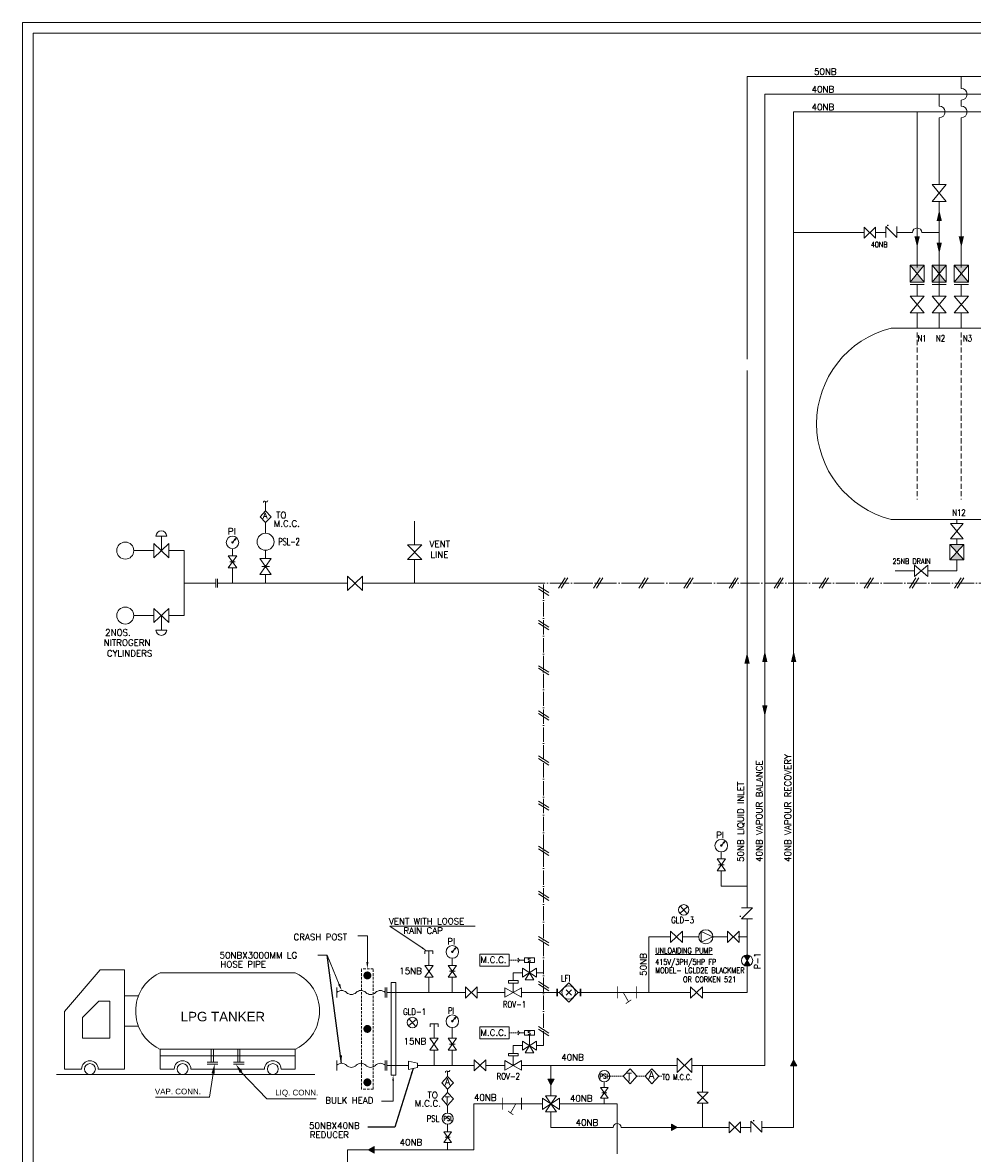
# Model space of a CAD drawing. Extents: x 41394 to 73734, y -4176 to 17654.
# Tile 2 of 7: x 41394 to 53358, y 3413 to 17654. Entities that reach past the tile are written whole.
import ezdxf

# ---------------------------------------------------------------- set-up
doc = ezdxf.new("R2010")
doc.units = 0
doc.header["$LTSCALE"] = 5
doc.linetypes.add('ACAD_ISO04W100', pattern=[30, 24, -3, 0, -3])
doc.linetypes.add('HIDDEN', pattern=[9.525, 6.35, -3.175])
doc.layers.get('0').update_dxf_attribs({"linetype": 'CONTINUOUS', "lineweight": 20})
for name, color, linetype, lineweight in [('bound', 6, 'CONTINUOUS', 20), ('BOUNDARY', 7, 'CONTINUOUS', 20), ('DIM', 1, 'CONTINUOUS', 15), ('HID', 1, 'HIDDEN', 20), ('PIPE', 5, 'CONTINUOUS', 20), ('TEXT', 2, 'CONTINUOUS', 15), ('VALVE', 3, 'CONTINUOUS', 20)]:
    doc.layers.add(name, color=color, linetype=linetype, lineweight=lineweight)
doc.styles.add('DIM', font='romans.shx')
doc.styles.add('L1', font='ARIAL.TTF')
doc.styles.add('ROMANS', font='romans.shx')
doc.dimstyles.new('DIM1', dxfattribs={"dimtxt": 2.5, "dimasz": 2.5, "dimexe": 0.5, "dimexo": 0.625, "dimtad": 1, "dimdec": 0, "dimdsep": 46, "dimtxsty": 'ROMANS', "dimcen": 2.5, "dimclrt": 2, "dimadec": 0, "dimazin": 0, "dimtfac": 1, "dimtdec": 4, "dimtmove": 0, "dimatfit": 3, "dimfxl": 0, "dimtolj": 1, "dimtzin": 0, "dimarcsym": 0})

msp = doc.modelspace()

# ---------------------------------------------------------------- hatches: boundary and pattern name
at = {"layer": 'DIM', "lineweight": 15}
h = msp.add_hatch(color=5, dxfattribs=at)
h.paths.add_polyline_path([(51106, 4587), (51106, 4514), (51146, 4514)])
h.paths.add_polyline_path([(51066, 4514), (51106, 4514), (51106, 4587)])
h = msp.add_hatch(color=3, dxfattribs=at)
h.paths.add_polyline_path([(48049, 4274), (48049, 4347), (48009, 4347)])
h.paths.add_polyline_path([(48089, 4347), (48049, 4347), (48049, 4274)])
h = msp.add_hatch(color=3, dxfattribs=at)
h.paths.add_polyline_path([(49639, 3741), (49566, 3741), (49566, 3701)])
h.paths.add_polyline_path([(49566, 3781), (49566, 3741), (49639, 3741)])
h = msp.add_hatch(color=3, dxfattribs=at)
h.paths.add_polyline_path([(45747, 3458), (45821, 3458), (45821, 3418)])
h.paths.add_polyline_path([(45821, 3498), (45821, 3458), (45747, 3458)])
at = {"layer": 'VALVE', "lineweight": 15}
h = msp.add_hatch(color=256, dxfattribs=at)
h.paths.add_polyline_path([(52751, 14385), (52662, 14491), (52572, 14385)])
h.paths.add_polyline_path([(52572, 14598), (52662, 14491), (52751, 14598)])
h = msp.add_hatch(color=256, dxfattribs=at)
h.paths.add_polyline_path([(53029, 14385), (52940, 14491), (52851, 14385)])
h.paths.add_polyline_path([(52851, 14598), (52940, 14491), (53029, 14598)])
h = msp.add_hatch(color=256, dxfattribs=at)
h.paths.add_polyline_path([(53308, 14385), (53218, 14491), (53129, 14385)])
h.paths.add_polyline_path([(53129, 14598), (53218, 14491), (53308, 14598)])
h = msp.add_hatch(color=256, dxfattribs=at)
h.paths.add_polyline_path([(53251, 10890), (53162, 10985), (53073, 10890)])
h.paths.add_polyline_path([(53251, 11080), (53073, 11080), (53162, 10985)])
h = msp.add_hatch(color=256, dxfattribs=at)
h.paths.add_polyline_path([(50520, 5841), (50482, 5781), (50558, 5781)])
h.paths.add_polyline_path([(50520, 5841), (50558, 5901), (50482, 5901)])

# ---------------------------------------------------------------- linework, layer by layer
msp.add_arc((52638, 12602), 1243, 104.0672, 255.9328)
at = {"layer": 'bound', "lineweight": 15}
for p, q in [((41922, 5200), (42373, 5725)), ((42373, 5725), (42678, 5725)), ((42678, 4475), (42678, 5725)), ((43143, 5688), (44812, 5688)), ((42147, 5124), (42354, 5331)), ((42354, 5331), (42493, 5331)), ((42493, 4866), (42493, 5331)), ((42855, 5398), (42678, 5398)), ((41922, 4475), (41922, 5200)), ((42147, 4866), (42147, 5124)), ((42855, 5014), (42678, 5014)), ((42147, 4866), (42493, 4866)), ((43126, 4475), (43126, 4724)), ((43143, 4724), (44812, 4724)), ((44828, 4475), (44828, 4724)), ((43126, 4640), (44828, 4640)), ((41922, 4475), (42137, 4475)), ((42347, 4475), (42678, 4475)), ((43304, 4475), (43126, 4475)), ((43514, 4475), (44440, 4475)), ((43794, 4418), (43749, 4120)), ((44147, 4437), (44471, 4099)), ((44651, 4475), (44828, 4475)), ((41823, 4406), (45074, 4406)), ((43749, 4120), (43070, 4120)), ((44471, 4099), (45093, 4099))]:
    msp.add_line(p, q, dxfattribs=at)
at = {"layer": 'bound', "linetype": 'HIDDEN', "lineweight": 15}
for p, q in [((45662, 4222), (45662, 5739)), ((45812, 5739), (45662, 5739)), ((45812, 4222), (45812, 5739)), ((45812, 4222), (45662, 4222))]:
    msp.add_line(p, q, dxfattribs=at)
at = {"layer": 'bound', "lineweight": 15}
for centre in [(42242, 4475), (43409, 4475), (44546, 4475)]:
    msp.add_circle(centre, 69.1, dxfattribs=at)
for centre, radius, start, end in [((43350, 5206), 531, 116.8566, 243.1434), ((43143, 5616), 72, 90, 116.8566), ((44812, 5616), 72, 63.1434, 90), ((44604, 5206), 531, 296.8566, 63.1434), ((43143, 4796), 72, 243.1434, 270), ((44812, 4796), 72, 270, 296.8566), ((42242, 4475), 105, 0, 180), ((43409, 4475), 105, 0, 180), ((44546, 4475), 105, 0, 180)]:
    msp.add_arc(centre, radius, start, end, dxfattribs=at)
for points in [[(43774, 4421), (43814, 4415), (43812, 4537)], [(44130, 4426), (44164, 4448), (44081, 4537)]]:
    msp.add_solid(points, dxfattribs=at)
at = {"layer": 'BOUNDARY', "lineweight": 15}
for p, q in [((41526, 17522), (73602, 17522)), ((57121, 13807), (52335, 13807)), ((57121, 11396), (52335, 11396))]:
    msp.add_line(p, q, dxfattribs=at)
msp.add_lwpolyline([(41526, 17522), (41526, -4044), (73602, -4044)], dxfattribs=at)
at = {"layer": 'DIM', "color": 5, "lineweight": 15}
for p, q in [((51106, 16529), (51106, 3741)), ((57927, 16529), (51106, 16529)), ((52662, 16529), (52662, 14568)), ((51996, 15009), (51106, 15009)), ((52662, 14355), (52662, 14209)), ((52940, 14355), (52940, 14209)), ((53218, 14355), (53218, 14209)), ((52662, 13997), (52662, 13807)), ((51066, 4514), (51106, 4587)), ((51106, 4587), (51146, 4514)), ((51066, 4514), (51146, 4514)), ((48157, 4038), (48883, 4038)), ((48721, 4109), (48721, 4038)), ((48883, 4038), (48883, 3409)), ((49960, 3741), (49960, 4046)), ((48049, 3936), (48049, 3741)), ((48049, 3741), (48834, 3741)), ((48932, 3741), (50295, 3741)), ((49639, 3741), (49985, 3741)), ((49639, 3741), (49774, 3741)), ((50435, 3741), (50567, 3741)), ((50707, 3741), (51106, 3741))]:
    msp.add_line(p, q, dxfattribs=at)
at = {"layer": 'DIM', "lineweight": 15}
for p, q in [((46019, 6275), (47096, 6275)), ((46429, 6000), (46019, 6275)), ((45737, 6154), (45618, 6154)), ((45737, 5823), (45737, 6154)), ((45231, 5911), (45112, 5911)), ((45381, 5542), (45231, 5911)), ((46061, 4330), (46061, 4071)), ((46061, 4071), (45915, 4071))]:
    msp.add_line(p, q, dxfattribs=at)
at = {"layer": 'DIM', "color": 3, "lineweight": 15}
for p, q in [((45352, 4584), (45352, 4459)), ((45961, 4584), (45961, 4459)), ((45981, 4584), (45981, 4459)), ((46368, 4548), (46256, 4575)), ((46256, 4575), (46256, 4469)), ((47081, 4452), (47081, 4591)), ((47081, 4591), (47231, 4452)), ((47231, 4591), (47081, 4452)), ((47231, 4591), (47231, 4452)), ((47513, 4640), (47513, 4672)), ((47635, 4672), (47513, 4672)), ((47574, 4640), (47513, 4640)), ((47574, 4640), (47635, 4640)), ((47574, 4522), (47574, 4640)), ((47635, 4640), (47635, 4672)), ((46368, 4495), (46256, 4469)), ((46368, 4548), (46368, 4495)), ((48089, 4347), (48009, 4347)), ((48049, 4274), (48009, 4347)), ((48089, 4347), (48049, 4274)), ((47980, 4140), (48119, 4140)), ((47980, 4140), (48049, 4038)), ((48049, 4038), (48119, 4140)), ((46748, 3921), (46748, 4018)), ((47440, 4039), (47679, 4039)), ((47942, 3968), (47942, 4107)), ((47942, 4107), (48049, 4038)), ((48049, 4038), (47942, 3968)), ((47980, 3936), (48049, 4038)), ((48157, 4107), (48049, 4038)), ((48049, 4038), (48119, 3936)), ((48049, 4038), (48157, 3968)), ((48157, 4107), (48157, 3968)), ((48119, 3936), (47980, 3936)), ((46748, 3780), (46748, 3685)), ((49566, 3781), (49566, 3701)), ((49566, 3781), (49639, 3741)), ((49639, 3741), (49566, 3701)), ((50435, 3672), (50295, 3811)), ((50295, 3672), (50435, 3811)), ((50295, 3672), (50295, 3811)), ((50435, 3811), (50435, 3672)), ((50567, 3818), (50707, 3679)), ((50567, 3679), (50567, 3818)), ((50707, 3818), (50707, 3679)), ((46701, 3551), (46795, 3685)), ((46701, 3685), (46795, 3551)), ((46795, 3685), (46701, 3685)), ((46717, 3618), (46780, 3618)), ((45821, 3498), (45747, 3458)), ((45747, 3458), (45821, 3418)), ((45821, 3498), (45821, 3418)), ((46701, 3551), (46795, 3551)), ((46748, 3551), (46748, 3458))]:
    msp.add_line(p, q, dxfattribs=at)
at = {"layer": 'DIM', "lineweight": 15}
for points in [[(41394, -4176), (73734, -4176), (73734, 17654), (41394, 17654)], [(47153, 5924), (47524, 5924), (47524, 5771), (47153, 5771)], [(47153, 5007), (47524, 5007), (47524, 4854), (47153, 4854)]]:
    msp.add_lwpolyline(points, close=True, dxfattribs=at)
at = {"layer": 'DIM', "lineweight": 15, "const_width": 10}
for points in [[(52287, 15100, 1), (52297, 15100, 1)], [(50435, 6394, -1), (50435, 6404, -1)]]:
    msp.add_lwpolyline(points, format="xyb", close=True, dxfattribs=at)
at = {"layer": 'DIM', "color": 3, "lineweight": 15}
for points in [[(47574, 4522), (47470, 4582), (47470, 4462)], [(47574, 4522), (47677, 4582), (47677, 4462)]]:
    msp.add_lwpolyline(points, close=True, dxfattribs=at)
at = {"layer": 'DIM', "color": 3, "lineweight": 15, "const_width": 9.81}
for points in [[(47440, 4113), (47440, 3965)], [(47440, 4039), (47679, 4039)], [(47607, 4038), (47541, 3922)], [(47679, 4113), (47679, 3965)], [(47508, 3946), (47575, 3899)]]:
    msp.add_lwpolyline(points, dxfattribs=at)
at = {"layer": 'DIM', "color": 3, "lineweight": 15, "const_width": 10}
msp.add_lwpolyline([(50598, 3825, 1), (50608, 3825, 1)], format="xyb", close=True, dxfattribs=at)
at = {"layer": 'DIM', "color": 3, "lineweight": 15}
for centre, radius in [((46748, 3851), 70.8), ((46748, 3618), 8.04)]:
    msp.add_circle(centre, radius, dxfattribs=at)
at = {"layer": 'DIM', "lineweight": 15}
for centre, start, end in [((44444, 11611), 47.1044, 187.3659), ((44466, 11635), 227.1044, 2.0824), ((46737, 4435), 47.1044, 187.3659), ((46759, 4459), 227.1044, 2.0824)]:
    msp.add_arc(centre, 16.4, start, end, dxfattribs=at)
at = {"layer": 'DIM', "color": 3, "lineweight": 15}
for centre, start, end in [((45413, 4461), 45.1206, 134.8794), ((45535, 4583), 225.1206, 314.8794), ((45656, 4461), 45.1206, 134.8794), ((45778, 4583), 225.1206, 314.8794), ((45900, 4461), 45.1206, 134.8794)]:
    msp.add_arc(centre, 86.4, start, end, dxfattribs=at)
at = {"layer": 'DIM', "color": 5, "lineweight": 15}
msp.add_arc((48883, 3741), 49.1, 0, 180, dxfattribs=at)
at = {"layer": 'DIM', "lineweight": 15}
for points in [[(52907, 15156), (52973, 15156), (52940, 15296)], [(53185, 14962), (53252, 14962), (53218, 14822)], [(52907, 14882), (52973, 14882), (52940, 14742)], [(50486, 9582), (50553, 9582), (50520, 9722)], [(50710, 9602), (50776, 9602), (50743, 9743)], [(50710, 9055), (50776, 9055), (50743, 8914)], [(46435, 6010), (46423, 5991), (46484, 5963)], [(45750, 5823), (45723, 5823), (45737, 5739)], [(45394, 5547), (45368, 5537), (45413, 5465)], [(46050, 4330), (46072, 4330), (46061, 4397)]]:
    msp.add_solid(points, dxfattribs=at)
at = {"layer": 'DIM', "color": 5, "lineweight": 15}
for points in [[(52628, 14962), (52695, 14962), (52662, 14822)], [(51073, 9602), (51140, 9602), (51106, 9743)]]:
    msp.add_solid(points, dxfattribs=at)
at = {"layer": 'HID', "color": 5, "lineweight": 15, "ltscale": 2}
msp.add_line((52662, 13752), (52662, 11649), dxfattribs=at)
at = {"layer": 'HID', "lineweight": 15, "ltscale": 2}
msp.add_line((53218, 13752), (53218, 11649), dxfattribs=at)
at = {"layer": 'PIPE', "lineweight": 15}
for p, q in [((50520, 16976), (50520, 13415)), ((57927, 16976), (50520, 16976)), ((53218, 16976), (53218, 16826)), ((61881, 16752), (50743, 16752)), ((50743, 16752), (50743, 4522)), ((52940, 16752), (52940, 16602)), ((53218, 16679), (53218, 16602)), ((52940, 16456), (52940, 15615)), ((53218, 16456), (53218, 14568)), ((52940, 15402), (52940, 14239)), ((52136, 15009), (52268, 15009)), ((52603, 15009), (52408, 15009)), ((52940, 15009), (52720, 15009)), ((52940, 13997), (52940, 13807)), ((53218, 13997), (53218, 13807)), ((50520, 13273), (50520, 6507)), ((44455, 11506), (44455, 11623)), ((53162, 11346), (53162, 11396)), ((44455, 11224), (44455, 11357)), ((53162, 11156), (53162, 11080)), ((43049, 11004), (42795, 11004)), ((44038, 11027), (44038, 10937)), ((44455, 11009), (44455, 10906)), ((53251, 11080), (53073, 11080)), ((53162, 10888), (53162, 10751)), ((44038, 10787), (44038, 10595)), ((44455, 10703), (44455, 10595)), ((52385, 10751), (52627, 10751)), ((52797, 10751), (53162, 10751)), ((43827, 10649), (43827, 10541)), ((43850, 10649), (43850, 10541)), ((45488, 10595), (43850, 10595)), ((47745, 10595), (45675, 10595)), ((47892, 10557), (48021, 10475)), ((48228, 10660), (48145, 10530)), ((48261, 10660), (48178, 10530)), ((48670, 10660), (48587, 10530)), ((48703, 10660), (48621, 10530)), ((49238, 10660), (49155, 10530)), ((49272, 10660), (49189, 10530)), ((49807, 10660), (49724, 10530)), ((49840, 10660), (49757, 10530)), ((50375, 10660), (50292, 10530)), ((50408, 10660), (50325, 10530)), ((50943, 10660), (50860, 10530)), ((50976, 10660), (50893, 10530)), ((51511, 10660), (51428, 10530)), ((51544, 10660), (51461, 10530)), ((52079, 10660), (51996, 10530)), ((52112, 10660), (52030, 10530)), ((52647, 10660), (52564, 10530)), ((52681, 10660), (52598, 10530)), ((53216, 10660), (53133, 10530)), ((53249, 10660), (53166, 10530)), ((47892, 10524), (48021, 10441)), ((43049, 10187), (42795, 10187)), ((43049, 10187), (42831, 10187)), ((47892, 10123), (48021, 10040)), ((47892, 10090), (48021, 10007)), ((47892, 9555), (48021, 9472)), ((47892, 9522), (48021, 9439)), ((47892, 8987), (48021, 8904)), ((47892, 8954), (48021, 8871)), ((47892, 8419), (48021, 8336)), ((47892, 8385), (48021, 8303)), ((47892, 7851), (48021, 7768)), ((47892, 7817), (48021, 7734)), ((47892, 7282), (48021, 7199)), ((47892, 7249), (48021, 7166)), ((50195, 7211), (50195, 7121)), ((50195, 6970), (50195, 6779)), ((47892, 6714), (48021, 6631)), ((50195, 6779), (50520, 6779)), ((47892, 6681), (48021, 6598)), ((50520, 6368), (50520, 5439)), ((47892, 6146), (48021, 6063)), ((49283, 5439), (49283, 6141)), ((49283, 6141), (49556, 6141)), ((49703, 6141), (49911, 6141)), ((50090, 6141), (50272, 6141)), ((50409, 6141), (50520, 6141)), ((47892, 6113), (48021, 6030)), ((46512, 5963), (46512, 5781)), ((46807, 5872), (46807, 5781)), ((46035, 4397), (46035, 5564)), ((46095, 5564), (46035, 5564)), ((46095, 4397), (46095, 5564)), ((46512, 5631), (46512, 5439)), ((46807, 5631), (46807, 5439)), ((47892, 5578), (48021, 5495)), ((46971, 5439), (45981, 5439)), ((47470, 5439), (47121, 5439)), ((48153, 5439), (47677, 5439)), ((47892, 5545), (48021, 5462)), ((48546, 5439), (48394, 5439)), ((49808, 5439), (48546, 5439)), ((50520, 5439), (49958, 5439)), ((46577, 5046), (46577, 4864)), ((46807, 4998), (46807, 4864)), ((47892, 5010), (48021, 4927)), ((47892, 4976), (48021, 4894)), ((43771, 4724), (43771, 4564)), ((43798, 4724), (43798, 4564)), ((44104, 4724), (44104, 4564)), ((44131, 4724), (44131, 4564)), ((46577, 4713), (46577, 4522)), ((46807, 4713), (46807, 4522)), ((43717, 4564), (43852, 4564)), ((44050, 4564), (44185, 4564)), ((43717, 4537), (43852, 4537)), ((44050, 4537), (44185, 4537)), ((46256, 4522), (45981, 4522)), ((47081, 4522), (46368, 4522)), ((46748, 4383), (46748, 4447)), ((47470, 4522), (47231, 4522)), ((47786, 4522), (47677, 4522)), ((49639, 4522), (47786, 4522)), ((48049, 4140), (48049, 4522)), ((50743, 4522), (49825, 4522)), ((49960, 4186), (49960, 4522)), ((46095, 4397), (46035, 4397)), ((48721, 4314), (48721, 4245)), ((46748, 4181), (46748, 4220)), ((47079, 4038), (47942, 4038)), ((47079, 3458), (47079, 4038)), ((45486, 3458), (47079, 3458)), ((45486, 2946), (45486, 3458))]:
    msp.add_line(p, q, dxfattribs=at)
at = {"layer": 'PIPE', "linetype": 'ACAD_ISO04W100', "lineweight": 15, "ltscale": 2}
for p, q in [((64182, 10595), (47745, 10595)), ((47779, 5688), (47779, 5819)), ((47574, 5689), (47690, 5689)), ((47574, 5589), (47574, 5689)), ((47868, 5688), (47957, 5688)), ((47779, 4771), (47779, 4901)), ((47574, 4672), (47574, 4771)), ((47574, 4771), (47690, 4771)), ((47868, 4771), (47957, 4771))]:
    msp.add_line(p, q, dxfattribs=at)
at = {"layer": 'PIPE', "linetype": 'ACAD_ISO04W100', "lineweight": 15, "ltscale": 1.5}
msp.add_line((47957, 4771), (47957, 10595), dxfattribs=at)
at = {"layer": 'PIPE', "linetype": 'HIDDEN', "lineweight": 15, "ltscale": 0.5}
for p, q in [((48793, 4385), (48958, 4385)), ((49132, 4385), (49235, 4385)), ((49408, 4385), (49453, 4385))]:
    msp.add_line(p, q, dxfattribs=at)
at = {"layer": 'PIPE', "lineweight": 15}
for points in [[(46332, 11077), (46332, 11377)], [(43431, 10595), (43431, 11004), (43235, 11004)], [(46332, 10891), (46332, 10595)], [(43431, 10595), (43431, 10187), (43235, 10187)], [(43827, 10595), (43431, 10595)]]:
    msp.add_lwpolyline(points, dxfattribs=at)
at = {"layer": 'PIPE', "lineweight": 15, "const_width": 50}
for points in [[(45712, 5654, 1), (45762, 5654, 1)], [(45712, 4981, 1), (45762, 4981, 1)], [(45712, 4308, -1), (45762, 4308, -1)]]:
    msp.add_lwpolyline(points, format="xyb", close=True, dxfattribs=at)
at = {"layer": 'PIPE', "lineweight": 15}
for centre, radius, start, end in [((53218, 16752), 73.3, 270, 90), ((52940, 16529), 73.3, 270, 90), ((53218, 16529), 73.3, 270, 90), ((52662, 15009), 58.6, 0, 180)]:
    msp.add_arc(centre, radius, start, end, dxfattribs=at)
at = {"layer": 'VALVE', "lineweight": 15}
for p, q in [((53029, 15402), (52851, 15615)), ((53029, 15615), (52851, 15402)), ((52851, 15615), (53029, 15615)), ((53029, 15402), (52851, 15402)), ((51996, 14939), (51996, 15078)), ((52136, 14939), (51996, 15078)), ((51996, 14939), (52136, 15078)), ((52136, 15078), (52136, 14939)), ((52268, 15085), (52408, 14947)), ((52268, 14947), (52268, 15085)), ((52408, 15085), (52408, 14947)), ((52751, 14598), (52572, 14598)), ((52751, 14598), (52572, 14385)), ((52751, 14385), (52572, 14598)), ((52572, 14598), (52751, 14598)), ((52572, 14385), (52572, 14598)), ((52751, 14385), (52751, 14598)), ((53029, 14385), (52851, 14598)), ((53029, 14598), (52851, 14385)), ((52851, 14385), (52851, 14598)), ((52851, 14598), (53029, 14598)), ((53029, 14598), (52851, 14598)), ((53029, 14385), (53029, 14598)), ((53129, 14385), (53129, 14598)), ((53308, 14598), (53129, 14385)), ((53308, 14385), (53129, 14598)), ((53308, 14598), (53129, 14598)), ((53129, 14598), (53308, 14598)), ((53308, 14385), (53308, 14598)), ((52751, 14385), (52572, 14385)), ((53029, 14385), (52851, 14385)), ((53308, 14385), (53129, 14385)), ((52751, 14355), (52572, 14355)), ((53029, 14355), (52851, 14355)), ((53308, 14355), (53129, 14355)), ((52751, 14209), (52572, 13997)), ((52751, 13997), (52572, 14209)), ((52572, 14209), (52751, 14209)), ((52851, 14209), (53029, 14209)), ((53029, 14209), (52851, 13997)), ((53029, 13997), (52851, 14209)), ((53308, 13997), (53129, 14209)), ((53308, 14209), (53129, 13997)), ((53129, 14209), (53308, 14209)), ((52572, 13997), (52751, 13997)), ((52851, 13997), (53029, 13997)), ((53129, 13997), (53308, 13997)), ((44386, 11431), (44455, 11506)), ((44386, 11431), (44455, 11357)), ((44524, 11431), (44455, 11506)), ((44524, 11431), (44455, 11357)), ((53242, 11346), (53082, 11154)), ((53242, 11154), (53082, 11346)), ((53082, 11346), (53242, 11346)), ((43210, 11187), (43073, 11187)), ((43142, 11004), (43142, 11187)), ((44038, 11107), (44085, 11161)), ((44085, 11161), (44061, 11146)), ((44085, 11161), (44074, 11135)), ((53242, 11154), (53082, 11154)), ((43049, 10915), (43235, 11093)), ((43235, 10915), (43049, 11093)), ((43049, 11093), (43049, 10915)), ((43235, 10915), (43235, 11093)), ((46242, 10891), (46421, 11077)), ((46242, 11077), (46421, 10891)), ((46242, 11077), (46421, 11077)), ((53073, 10890), (53073, 11080)), ((53073, 11080), (53251, 10890)), ((53073, 10890), (53251, 11080)), ((53251, 10890), (53251, 11080)), ((43985, 10937), (44091, 10787)), ((43985, 10787), (44091, 10937)), ((44091, 10937), (43985, 10937)), ((44003, 10862), (44073, 10862)), ((44383, 10703), (44527, 10906)), ((44383, 10906), (44527, 10703)), ((44527, 10906), (44383, 10906)), ((46421, 10891), (46242, 10891)), ((53073, 10890), (53251, 10890)), ((43985, 10787), (44091, 10787)), ((44383, 10703), (44527, 10703)), ((44407, 10804), (44503, 10804)), ((45675, 10502), (45488, 10681)), ((45488, 10502), (45675, 10681)), ((45488, 10681), (45488, 10502)), ((45675, 10502), (45675, 10681)), ((52797, 10679), (52627, 10822)), ((52627, 10679), (52797, 10822)), ((52627, 10679), (52627, 10822)), ((52797, 10822), (52797, 10679)), ((43049, 10276), (43235, 10097)), ((43235, 10276), (43049, 10097)), ((43049, 10097), (43049, 10276)), ((43235, 10276), (43235, 10097)), ((43142, 10187), (43142, 10003)), ((43210, 10003), (43073, 10003)), ((50195, 7290), (50242, 7345)), ((50242, 7345), (50218, 7330)), ((50242, 7345), (50231, 7319)), ((50248, 7121), (50142, 7121)), ((50142, 7121), (50248, 6970)), ((50142, 6970), (50248, 7121)), ((50159, 7046), (50230, 7046)), ((50142, 6970), (50248, 6970)), ((49672, 6436), (49771, 6523)), ((49765, 6430), (49678, 6529)), ((50589, 6507), (50450, 6507)), ((50450, 6368), (50589, 6507)), ((50450, 6368), (50589, 6368)), ((49556, 6071), (49556, 6210)), ((49556, 6210), (49706, 6071)), ((49706, 6210), (49556, 6071)), ((49706, 6210), (49706, 6071)), ((49942, 6208), (50090, 6141)), ((49942, 6208), (49942, 6073)), ((50090, 6141), (49942, 6073)), ((50272, 6071), (50272, 6210)), ((50422, 6210), (50272, 6071)), ((50272, 6210), (50422, 6071)), ((50422, 6210), (50422, 6071)), ((46807, 5951), (46854, 6005)), ((46854, 6005), (46830, 5990)), ((46854, 6005), (46843, 5979)), ((46562, 5963), (46462, 5963)), ((46462, 5963), (46462, 5927)), ((46562, 5963), (46562, 5927)), ((47655, 5848), (47633, 5873)), ((47655, 5848), (47633, 5823)), ((47714, 5848), (47655, 5848)), ((50558, 5901), (50482, 5901)), ((50482, 5901), (50520, 5841)), ((50482, 5781), (50520, 5841)), ((50558, 5901), (50520, 5841)), ((50558, 5781), (50520, 5841)), ((46459, 5781), (46565, 5631)), ((46459, 5631), (46565, 5781)), ((46565, 5781), (46459, 5781)), ((46754, 5631), (46860, 5781)), ((46754, 5781), (46860, 5631)), ((46860, 5781), (46754, 5781)), ((46772, 5706), (46842, 5706)), ((47690, 5633), (47690, 5744)), ((47690, 5744), (47868, 5633)), ((47868, 5744), (47690, 5633)), ((47868, 5744), (47868, 5633)), ((50558, 5781), (50482, 5781)), ((46459, 5631), (46565, 5631)), ((46754, 5631), (46860, 5631)), ((47635, 5589), (47513, 5589)), ((47513, 5558), (47513, 5589)), ((47574, 5558), (47513, 5558)), ((47574, 5439), (47574, 5558)), ((47574, 5558), (47635, 5558)), ((47635, 5558), (47635, 5589)), ((47723, 5599), (47779, 5688)), ((47835, 5599), (47723, 5599)), ((47779, 5688), (47835, 5599)), ((48153, 5439), (48273, 5560)), ((48273, 5560), (48394, 5439)), ((45352, 5502), (45352, 5377)), ((45961, 5502), (45961, 5377)), ((45981, 5502), (45981, 5377)), ((47121, 5509), (46971, 5370)), ((46971, 5509), (47121, 5370)), ((46971, 5370), (46971, 5509)), ((47121, 5509), (47121, 5370)), ((48122, 5486), (48122, 5393)), ((48133, 5486), (48133, 5393)), ((48153, 5439), (48273, 5319)), ((48273, 5439), (48240, 5472)), ((48273, 5439), (48240, 5407)), ((48273, 5439), (48306, 5472)), ((48273, 5439), (48306, 5407)), ((48273, 5319), (48394, 5439)), ((48416, 5486), (48416, 5393)), ((48427, 5486), (48427, 5393)), ((49128, 5441), (48889, 5441)), ((49958, 5509), (49808, 5370)), ((49808, 5509), (49958, 5370)), ((49808, 5370), (49808, 5509)), ((49958, 5509), (49958, 5370)), ((46807, 5077), (46854, 5131)), ((46854, 5131), (46830, 5117)), ((46854, 5131), (46843, 5105)), ((46255, 5018), (46354, 5105)), ((46348, 5012), (46261, 5111)), ((46527, 5046), (46527, 5009)), ((46627, 5046), (46527, 5046)), ((46627, 5046), (46627, 5009)), ((46524, 4864), (46630, 4713)), ((46524, 4713), (46630, 4864)), ((46630, 4864), (46524, 4864)), ((46860, 4864), (46754, 4864)), ((46754, 4864), (46860, 4713)), ((46754, 4713), (46860, 4864)), ((47655, 4930), (47633, 4955)), ((47655, 4930), (47633, 4906)), ((47714, 4930), (47655, 4930)), ((46524, 4713), (46630, 4713)), ((46754, 4713), (46860, 4713)), ((46772, 4789), (46842, 4789)), ((47690, 4826), (47868, 4715)), ((47868, 4826), (47690, 4715)), ((47690, 4715), (47690, 4826)), ((47723, 4681), (47779, 4771)), ((47779, 4771), (47835, 4681)), ((47868, 4826), (47868, 4715)), ((47835, 4681), (47723, 4681)), ((49825, 4611), (49639, 4433)), ((49639, 4611), (49825, 4433)), ((49639, 4611), (49639, 4433)), ((49825, 4433), (49825, 4611)), ((48958, 4385), (49045, 4480)), ((49132, 4385), (49045, 4480)), ((49235, 4385), (49322, 4480)), ((49408, 4385), (49322, 4480)), ((46673, 4301), (46748, 4383)), ((46673, 4301), (46748, 4220)), ((46823, 4301), (46748, 4383)), ((46823, 4301), (46748, 4220)), ((48958, 4385), (49045, 4291)), ((49132, 4385), (49045, 4291)), ((49235, 4385), (49322, 4291)), ((49408, 4385), (49322, 4291)), ((46673, 4100), (46748, 4181)), ((46823, 4100), (46748, 4181)), ((48769, 4245), (48674, 4245)), ((48674, 4245), (48769, 4109)), ((48674, 4109), (48769, 4245)), ((48690, 4177), (48753, 4177)), ((49890, 4186), (50029, 4186)), ((49890, 4186), (50029, 4046)), ((49890, 4046), (50029, 4186)), ((46673, 4100), (46748, 4018)), ((46823, 4100), (46748, 4018)), ((48674, 4109), (48769, 4109)), ((50029, 4046), (49890, 4046))]:
    msp.add_line(p, q, dxfattribs=at)
at = {"layer": 'VALVE', "linetype": 'HIDDEN', "lineweight": 15, "ltscale": 0.5}
for p, q in [((47655, 5848), (47524, 5848)), ((47655, 4930), (47524, 4930))]:
    msp.add_line(p, q, dxfattribs=at)
at = {"layer": 'VALVE', "lineweight": 15}
for points in [[(47714, 5877), (47844, 5877), (47844, 5819), (47714, 5819)], [(47574, 5439), (47470, 5499), (47470, 5380)], [(47574, 5439), (47677, 5499), (47677, 5380)], [(47714, 4959), (47844, 4959), (47844, 4901), (47714, 4901)]]:
    msp.add_lwpolyline(points, close=True, dxfattribs=at)
at = {"layer": 'VALVE', "lineweight": 15, "const_width": 9.81}
for points in [[(48889, 5515), (48889, 5367)], [(49128, 5441), (48889, 5441)], [(48960, 5439), (49026, 5324)], [(49128, 5515), (49128, 5367)], [(49060, 5347), (48993, 5300)]]:
    msp.add_lwpolyline(points, dxfattribs=at)
at = {"layer": 'VALVE', "lineweight": 15}
for centre, radius in [((42688, 11004), 107), ((44038, 11107), 79.5), ((44038, 11107), 9.03), ((44455, 11116), 107), ((44038, 10862), 9.03), ((44455, 10804), 12.2), ((42688, 10187), 107), ((50195, 7290), 79.5), ((50195, 7290), 9.03), ((50195, 7046), 9.03), ((49722, 6480), 66), ((50000, 6141), 89.1), ((46807, 5951), 79.5), ((46807, 5951), 9.03), ((50520, 5841), 71.1), ((46807, 5706), 9.03), ((48273, 5439), 85.4), ((46304, 5061), 66), ((46807, 5077), 79.5), ((46807, 5077), 9.03), ((46807, 4789), 9.03), ((48721, 4385), 71.5), ((48721, 4177), 8.12)]:
    msp.add_circle(centre, radius, dxfattribs=at)
for centre, radius, start, end in [((43142, 11184), 68.6, 2.6045, 177.3955), ((43142, 10006), 68.6, 182.6045, 357.3955), ((45413, 5378), 86.4, 45.1206, 134.8794), ((45535, 5501), 86.4, 225.1206, 314.8794), ((45656, 5378), 86.4, 45.1206, 134.8794), ((45778, 5501), 86.4, 225.1206, 314.8794), ((45900, 5378), 86.4, 45.1206, 134.8794)]:
    msp.add_arc(centre, radius, start, end, dxfattribs=at)

# ---------------------------------------------------------------- texts
at = {"layer": 'DIM', "color": 3, "lineweight": 15, "style": 'DIM', "width": 0.7}
msp.add_text('PSL', height=57, dxfattribs=at).set_placement((46694, 3823))
at = {"layer": 'TEXT', "lineweight": 15}
for s, height, style, p in [('50NB', 80, 'DIM', (51363, 16997)), ('40NB', 80, 'DIM', (51333, 16774)), ('40NB', 80, 'DIM', (51333, 16550)), ('A', 72, 'DIM', (44422, 11409)), ('TO', 80, 'DIM', (44587, 11411)), ('PI', 80, 'DIM', (43980, 11206)), ('M.C.C.', 80, 'DIM', (44558, 11305)), ('VENT', 80, 'DIM', (46520, 11047)), ('LINE', 80, 'DIM', (46532, 10913)), ('2NOS.', 80, 'DIM', (42434, 9933)), ('NITROGERN', 80, 'DIM', (42416, 9806)), ('CYLINDERS', 80, 'DIM', (42456, 9670)), ('PI', 80, 'DIM', (50130, 7382)), ('VENT WITH LOOSE', 79.99, 'DIM', (46008, 6297)), ('CRASH POST', 80, 'DIM', (44807, 6098)), ('RAIN CAP', 80, 'DIM', (46191, 6179)), ('PI', 80, 'DIM', (46743, 6043)), ('50NBX3000MM LG', 79.99, 'DIM', (43876, 5868)), ('M.C.C.', 80, 'DIM', (47161, 5811)), ('S', 44.4, 'DIM', (47755, 5827)), ('HOSE PIPE', 80, 'DIM', (43885, 5754)), ('15NB', 80, 'DIM', (46139, 5671)), ('LPG TANKER', 120, 'L1', (43386, 5076)), ('15NB', 80, 'DIM', (46193, 4786)), ('M.C.C.', 80, 'DIM', (47161, 4893)), ('S', 44.4, 'DIM', (47755, 4910)), ('40NB', 80, 'DIM', (48179, 4583)), ('T', 100, 'DIM', (49001, 4324)), ('A', 100, 'DIM', (49278, 4349)), ('A', 86.4, 'DIM', (46714, 4273)), ('VAP. CONN.', 72, 'L1', (43060, 4157)), ('LIQ. CONN.', 72, 'L1', (44576, 4143)), ('TO', 80, 'DIM', (46494, 4107)), ('40NB', 80, 'DIM', (47079, 4077)), ('40NB', 80, 'DIM', (48288, 4065)), ('BULK HEAD', 80, 'DIM', (45207, 4040)), ('M.C.C.', 80, 'DIM', (46335, 4002)), ('T', 86.4, 'DIM', (46714, 4041)), ('50NBX40NB', 80, 'DIM', (45003, 3723)), ('40NB', 80, 'DIM', (48360, 3762)), ('REDUCER', 80, 'DIM', (45011, 3607)), ('40NB', 80, 'DIM', (46144, 3513))]:
    msp.add_text(s, height=height, dxfattribs=dict(at, style=style)).set_placement(p)
at = {"layer": 'TEXT', "lineweight": 15, "style": 'DIM'}
for s, height, width, p in [('40NB', 70, 0.8, (52078, 14824)), ('N1', 80, 0.8, (52666, 13638)), ('N2', 80, 0.8, (52899, 13638)), ('N3', 80, 0.8, (53239, 13638)), ('N12', 80, 0.8, (53103, 11443)), ('PSL-2', 86.4, 0.7, (44615, 11074)), ('25NB DRAIN', 70, 0.8, (52352, 10836)), ('GLD-3', 80, 0.8, (49564, 6311)), ('%%UUNLOAIDING PUMP', 70, 0.8, (49363, 5932)), ('415V/3PH/5HP FP', 70, 0.8, (49363, 5788)), ('MODEL- LGLD2E BLACKMER', 70, 0.7, (49363, 5683)), ('LFI', 80, 0.8, (48175, 5578)), ('OR CORKEN 521', 70, 0.7, (49713, 5569)), ('ROV-1', 80, 0.8, (47444, 5249)), ('GLD-1', 80, 0.8, (46187, 5157)), (' PI', 80, 0.8, (46707, 5172)), ('ROV-2', 80, 0.8, (47365, 4345)), ('PSH', 57.6, 0.7, (48661, 4357)), ('TO M.C.C.', 72, 0.7, (49449, 4338)), ('PSL', 80, 0.8, (46484, 3811))]:
    msp.add_text(s, height=height, dxfattribs=dict(at, width=width)).set_placement(p)
for s, height, p in [('40NB VAPOUR BALANCE', 79.99, (50713, 7084)), ('40NB VAPOUR RECOVERY', 79.99, (51073, 7084)), ('50NB LIQUID INLET', 79.99, (50479, 7084)), ('50NB', 80, (49253, 5650))]:
    msp.add_text(s, height=height, rotation=90, dxfattribs=at).set_placement(p)
at = {"layer": 'TEXT', "lineweight": 15, "style": 'DIM', "width": 0.9}
msp.add_text('P-1', height=80, rotation=90, dxfattribs=at).set_placement((50688, 5733))

# ---------------------------------------------------------------- leaders
at = {"layer": 'DIM', "lineweight": 15}
for points, override in [([(45413, 4547), (45231, 5911)], {"dimscale": 33.33, "dimasz": 3, "dimgap": 0.625, "dimtad": 0, "dimtdec": 0}), ([(46312, 4482), (46084, 3743), (45743, 3743)], {"dimscale": 33.33, "dimasz": 2, "dimgap": 0.625, "dimtad": 0, "dimtdec": 0})]:
    msp.add_leader(points, dimstyle='DIM1', override=override, dxfattribs=at)

doc.saveas('drawing.dxf')
